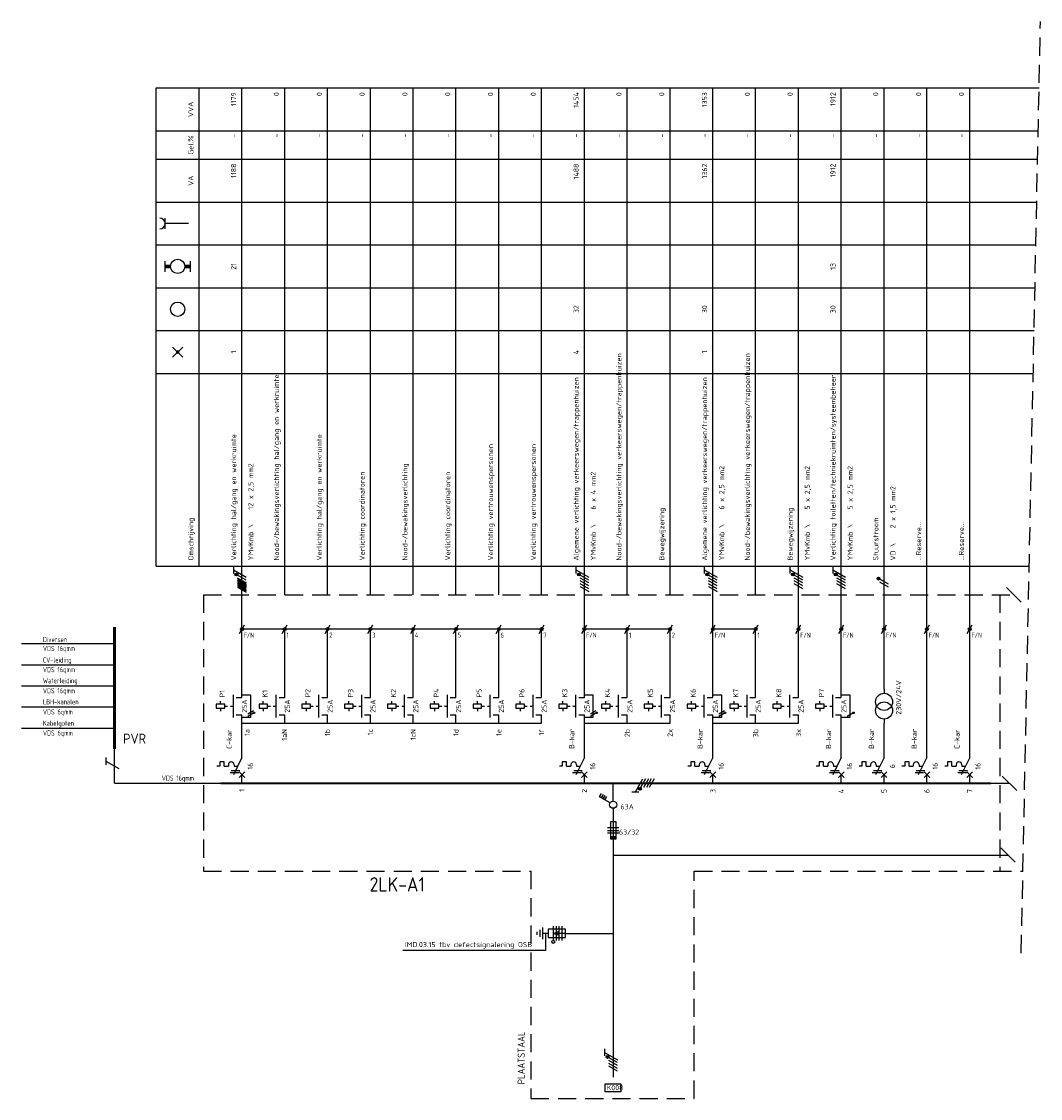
# Model space of a CAD drawing. Extents: x -1224 to 18134, y -20786 to 3554.
# Tile 44 of 88: x 1714 to 2071, y 926 to 1303. Entities that reach past the tile are written whole.
import ezdxf
from ezdxf.enums import TextEntityAlignment as Align

# ---------------------------------------------------------------- set-up
doc = ezdxf.new("R2010")
doc.units = 0
doc.linetypes.add('HIDDEN', pattern=[9.525, 6.35, -3.175])
doc.linetypes.add('STABI11', pattern=[2, 1, -1])
doc.layers.get('0').update_dxf_attribs({"linetype": 'CONTINUOUS'})
for name, color, linetype in [('E-principe', 3, 'CONTINUOUS'), ('E-tekst', 2, 'CONTINUOUS'), ('EL$1----', 3, 'CONTINUOUS'), ('EL$1----_1LK-A08', 3, 'CONTINUOUS'), ('EL$1----_2LK-A', 3, 'CONTINUOUS'), ('EL$1----_BGLK-A2', 3, 'CONTINUOUS'), ('kast', 1, 'CONTINUOUS')]:
    doc.layers.add(name, color=color, linetype=linetype)
doc.styles.add('BURO-018', font='ISO.shx', dxfattribs={"height": 1.8})
doc.styles.add('BURO-035', font='ISO.shx', dxfattribs={"height": 3.5})
doc.styles.add('BURO-050', font='ISO.shx', dxfattribs={"height": 5})
doc.styles.get("Standard").update_dxf_attribs({"font": 'iso.shx'})

# ---------------------------------------------------------------- blocks, each defined once
blk = doc.blocks.new('RAIL3')
at = {"color": 0, "linetype": 'Continuous'}
for p, q in [((-6, 0), (6, 0)), ((1.73, 3), (-0.87, -1.5)), ((2.98, 3), (0.48, 3))]:
    blk.add_line(p, q, dxfattribs=at)
blk = doc.blocks.new('E00515')
at = {"color": 0, "linetype": 'Continuous'}
for p, q in [((6, 1.5), (0, 1.5)), ((0, 1.5), (0, -1.5)), ((0, 0), (4, 0)), ((1.25, -2.5), (1.25, 2.5)), ((2.25, -2.5), (2.25, 2.5)), ((4, 0), (2.5, 0.5)), ((2.5, -0.5), (4, 0)), ((3.25, -2.5), (3.25, 2.5)), ((4.25, -2.5), (4.25, 2.5)), ((6, -1.5), (6, 1.5)), ((6, 0), (8, 0)), ((8, -2), (8, 2)), ((9, -1.25), (9, 1.25)), ((10, -0.5), (10, 0.5)), ((0, -1.5), (6, -1.5))]:
    blk.add_line(p, q, dxfattribs=at)
blk.add_circle((4.25, 3), 0.5, dxfattribs=at)
blk = doc.blocks.new('HL3')
at = {"color": 0, "linetype": 'Continuous'}
for p, q in [((-3, 6.98), (-3, 4.48)), ((-3, 5.73), (1.5, 3.13)), ((1.5, 2.13), (-1.5, 3.87)), ((1.5, 1.13), (-1.5, 2.87)), ((1.5, 0.13), (-1.5, 1.87)), ((1.5, -0.87), (-1.5, 0.87))]:
    blk.add_line(p, q, dxfattribs=at)
at = {"color": 0, "linetype": 'Continuous', "const_width": 0.5}
blk.add_lwpolyline([(-1.68, 4.12, 1), (-2.18, 4.12, 1)], format="xyb", close=True, dxfattribs=at)
at = {"color": 0, "linetype": 'Continuous'}
blk.add_circle((-1.93, 4.12), 0.5, dxfattribs=at)
blk = doc.blocks.new('0302A1_')
at = {"color": 0, "linetype": 'Continuous'}
blk.add_line((-0.87, -1.5), (0.87, 1.5), dxfattribs=at)
at = {"color": 0, "const_width": 0.5}
blk.add_lwpolyline([(-0.25, 0, 1), (0.25, 0, 1)], format="xyb", close=True, dxfattribs=at)
at = {"color": 0, "linetype": 'Continuous'}
blk.add_circle((0, 0), 0.5, dxfattribs=at)
blk = doc.blocks.new('00P')
at = {"color": 0, "linetype": 'Continuous'}
for p, q in [((0, 31), (3, 31)), ((3, 31), (3, 23)), ((3, 23), (0, 23))]:
    blk.add_line(p, q, dxfattribs=at)
blk = doc.blocks.new('L3')
at = {"color": 0, "linetype": 'Continuous'}
for p, q in [((-3, 75.98), (-3, 73.48)), ((-3, 74.73), (1.5, 72.13)), ((1.5, 71.13), (-1.5, 72.87)), ((1.5, 70.13), (-1.5, 71.87)), ((1.5, 69.13), (-1.5, 70.87)), ((1.5, 68.13), (-1.5, 69.87))]:
    blk.add_line(p, q, dxfattribs=at)
at = {"color": 0, "linetype": 'Continuous', "const_width": 0.5}
blk.add_lwpolyline([(-1.68, 73.12, 1), (-2.18, 73.12, 1)], format="xyb", close=True, dxfattribs=at)
at = {"color": 0, "linetype": 'Continuous'}
blk.add_circle((-1.93, 73.12), 0.5, dxfattribs=at)
blk = doc.blocks.new('B26')
at = {"color": 0, "linetype": 'Continuous'}
for p, q in [((0, 9), (0, 21)), ((0, 9), (-3, 3)), ((-7.75, 6), (-8.75, 6)), ((-7.75, 7.5), (-7.75, 6)), ((-6.25, 7.5), (-7.75, 7.5)), ((-6.25, 6), (-6.25, 7.5)), ((-6.25, 6), (-4.75, 6)), ((-4.75, 6.5), (-4.75, 6)), ((-3.75, 4.5), (-0.75, 4.5)), ((-2.75, 6.5), (-2.75, 6)), ((-2.75, 6), (-1.5, 6)), ((-1, 4), (1, 2)), ((-1, 2), (1, 4)), ((-4.125, 3.75), (-1.125, 3.75)), ((0, 0), (0, 3))]:
    blk.add_line(p, q, dxfattribs=at)
blk.add_arc((-3.75, 6.5), 1, 0, 180, dxfattribs=at)
at = {"color": 1, "style": 'BURO-018'}
blk.add_attdef('E_VRIJ1', (-3.548, 12), '', height=1.8, rotation=90, dxfattribs=at)
at = {"color": 1, "linetype": 'Continuous', "style": 'BURO-018'}
blk.add_attdef('E_IIA', text='', height=1.8, rotation=90, dxfattribs=at).set_placement((2, 6), align=Align.TOP_CENTER)
blk = doc.blocks.new('M2')
at = {"color": 0, "linetype": 'Continuous'}
for p, q in [((-3, 23), (-3, 31)), ((0, 30), (0, 33)), ((-6, 27.75), (-9, 27.75)), ((-9, 27.75), (-9, 26.25)), ((-7.5, 27.75), (-7.5, 28.75)), ((-6, 26.25), (-6, 27.75)), ((-6, 27.25), (-6, 27.25)), ((-2, 30), (0, 30)), ((-9, 26.25), (-6, 26.25)), ((-7.5, 26.25), (-7.5, 25.25)), ((-2, 24), (0, 24)), ((0, 21), (0, 24))]:
    blk.add_line(p, q, dxfattribs=at)
at = {"color": 0, "linetype": 'STABI11'}
blk.add_line((-6, 27), (-3, 27), dxfattribs=at)
at = {"color": 1, "linetype": 'Continuous', "style": 'BURO-018'}
blk.add_attdef('E_VRIJ1', (-6, 30), '', height=1.8, rotation=90, dxfattribs=at)
blk.add_attdef('E_IMS', text='', height=1.8, rotation=90, dxfattribs=at).set_placement((0, 27), align=Align.TOP_CENTER)
blk = doc.blocks.new('b1s')
at = {"color": 0, "linetype": 'Continuous'}
blk.add_line((0, 33), (0, 54), dxfattribs=at)
blk = doc.blocks.new('m1s')
at = {"color": 0, "linetype": 'Continuous'}
blk.add_line((0, 54), (0, 66), dxfattribs=at)
blk = doc.blocks.new('M13')
at = {"color": 0, "linetype": 'Continuous'}
for p, q in [((0, 33), (0, 31.5)), ((0, 22.5), (0, 21))]:
    blk.add_line(p, q, dxfattribs=at)
for centre in [(0, 28.5), (0, 25.5)]:
    blk.add_circle(centre, 3, dxfattribs=at)
at = {"color": 1, "linetype": 'Continuous', "style": 'BURO-018'}
blk.add_attdef('E_VRIJ1', (6, 24), '', height=1.8, rotation=90, dxfattribs=at)
blk = doc.blocks.new('m1')
at = {"color": 0, "linetype": 'Continuous'}
blk.add_line((0, 21), (0, 33), dxfattribs=at)
blk = doc.blocks.new('KOLNR1')
at = {"color": 0, "linetype": 'Continuous'}
for p, q in [((1.41, -1.41), (-1.41, 1.41)), ((-1.41, -1.41), (1.41, 1.41))]:
    blk.add_line(p, q, dxfattribs=at)
at = {"color": 0, "linetype": 'Continuous', "const_width": 0.5}
blk.add_lwpolyline([(-0.25, 0, 1), (0.25, 0, 1)], format="xyb", close=True, dxfattribs=at)
blk = doc.blocks.new('KOLNR3')
at = {"color": 0, "linetype": 'Continuous'}
blk.add_circle((0, 0), 2, dxfattribs=at)
blk = doc.blocks.new('KOLNR5')
at = {"color": 0, "linetype": 'Continuous'}
for p, q in [((-3.5, -1.5), (-3.5, 1.5)), ((3.5, 1.5), (3.5, -1.5))]:
    blk.add_line(p, q, dxfattribs=at)
at = {"color": 0, "linetype": 'Continuous', "const_width": 1}
for points in [[(-2, 0), (-3.5, 0)], [(2, 0), (3.5, 0)]]:
    blk.add_lwpolyline(points, dxfattribs=at)
at = {"color": 0, "linetype": 'Continuous'}
blk.add_circle((0, 0), 2, dxfattribs=at)
blk = doc.blocks.new('KOLNR6')
at = {"color": 0, "linetype": 'Continuous'}
for p, q in [((-3.5, -1.5), (-3.5, 1.5)), ((3, 0), (-3.5, 0))]:
    blk.add_line(p, q, dxfattribs=at)
blk.add_arc((-5, 0), 1.5, 270, 90, dxfattribs=at)
blk = doc.blocks.new('1P')
at = {"color": 0, "linetype": 'Continuous'}
blk.add_line((1.5, 0.87), (-1.5, -0.87), dxfattribs=at)

msp = doc.modelspace()

# ---------------------------------------------------------------- linework, layer by layer
at = {"layer": 'E-principe'}
for p, q in [((1746.18, 1084.77), (1713.58, 1084.78)), ((1746.18, 1077.38), (1713.58, 1077.38)), ((1746.18, 1069.98), (1713.58, 1069.99)), ((1746.18, 1062.59), (1713.58, 1062.59)), ((1746.18, 1055.19), (1713.58, 1055.2)), ((1746.18, 1036), (1843.3, 1036))]:
    msp.add_line(p, q, dxfattribs=at)
at = {"layer": 'E-principe', "const_width": 1}
msp.add_lwpolyline([(1746.18, 1048), (1746.18, 1090.73)], dxfattribs=at)
at = {"layer": 'EL$1----', "linetype": 'HIDDEN'}
msp.add_line((2063.86, 976.53), (2070.6, 1302.75), dxfattribs=at)
at = {"layer": 'EL$1----'}
for p, q in [((1789.3, 1107.87), (1792.3, 1106.13)), ((1789.3, 1107.46), (1792.3, 1105.73)), ((1789.3, 1107.15), (1792.3, 1105.42)), ((1789.3, 1106.87), (1792.3, 1105.13)), ((1789.3, 1106.46), (1792.3, 1104.73)), ((1789.3, 1106.15), (1792.3, 1104.42)), ((1789.3, 1105.46), (1792.3, 1103.73)), ((1789.3, 1105.06), (1792.3, 1103.33)), ((1789.3, 1104.66), (1792.3, 1102.92)), ((1909.3, 1104.87), (1912.3, 1103.13)), ((1954.3, 1104.87), (1957.3, 1103.13)), ((2063.79, 1099.47), (2058.72, 1104.53)), ((1805.8, 1090), (1790.8, 1090)), ((1820.8, 1090), (1805.8, 1090)), ((1835.8, 1090), (1820.8, 1090)), ((1865.8, 1090), (1835.8, 1090)), ((1880.8, 1090), (1865.8, 1090)), ((1895.8, 1090), (1880.8, 1090)), ((1940.8, 1090), (1910.8, 1090)), ((1970.8, 1090), (1955.8, 1090)), ((2062.3, 1033.47), (2057.23, 1038.53)), ((1920.89, 1027.23), (1920.89, 933.03)), ((1920.89, 1010.87), (2059.24, 1010.87)), ((2061.78, 1008.34), (2056.71, 1013.41)), ((1897.14, 983.44), (1897.14, 977.43)), ((1904.14, 983.44), (1920.89, 983.44)), ((1897.14, 977.43), (1847.14, 977.43))]:
    msp.add_line(p, q, dxfattribs=at)
at = {"layer": 'EL$1----', "linetype": 'Continuous'}
for p, q in [((2017.3, 1105.7), (2014.3, 1107.43)), ((2017.3, 1104.7), (2014.3, 1106.43)), ((1920.89, 1029.82), (1920.89, 1036)), ((2053.3, 1036), (2059.76, 1036)), ((1916.14, 1031.23), (1916.84, 1032.44)), ((1919.81, 1029.11), (1916.14, 1031.23)), ((1916.74, 1030.88), (1917.44, 1032.09)), ((1917.35, 1030.53), (1918.05, 1031.74)), ((1917.96, 1030.18), (1918.66, 1031.39)), ((1921.89, 1022.48), (1919.89, 1022.48)), ((1919.89, 1022.48), (1919.89, 1016.48)), ((1921.89, 1016.48), (1921.89, 1022.48)), ((1918.89, 1020.48), (1922.89, 1020.48)), ((1918.89, 1019.48), (1922.89, 1019.48)), ((1922.89, 1018.48), (1918.89, 1018.48)), ((1919.89, 1016.48), (1921.89, 1016.48)), ((1917.89, 943.01), (1917.89, 940.51)), ((1917.89, 941.76), (1922.39, 939.16)), ((1922.39, 938.16), (1919.39, 939.89)), ((1922.39, 937.16), (1919.39, 938.89)), ((1922.39, 936.16), (1919.39, 937.89)), ((1922.39, 935.16), (1919.39, 936.89))]:
    msp.add_line(p, q, dxfattribs=at)
at = {"layer": 'EL$1----', "linetype": 'Continuous', "const_width": 0.5}
for points in [[(2014.12, 1107.68, 1), (2013.62, 1107.68, 1)], [(1919.2, 940.14, 1), (1918.7, 940.14, 1)]]:
    msp.add_lwpolyline(points, format="xyb", close=True, dxfattribs=at)
at = {"layer": 'EL$1----', "linetype": 'Continuous'}
for centre, radius in [((2013.87, 1107.68), 0.5), ((1920.89, 1028.48), 1.25), ((1918.95, 940.14), 0.5)]:
    msp.add_circle(centre, radius, dxfattribs=at)
at = {"layer": 'EL$1----'}
for centre in [(1795.07, 1060.66), (1915.07, 1060.66), (1960.07, 1060.66), (2005.07, 1060.66)]:
    msp.add_circle(centre, 0.283, dxfattribs=at)
at = {"layer": 'EL$1----', "linetype": 'Continuous'}
msp.add_solid([(1919.89, 1016.48), (1919.89, 1017.48), (1921.89, 1016.48), (1921.89, 1017.48)], dxfattribs=at)
at = {"layer": 'EL$1----_1LK-A08', "color": 2}
for p, q in [((1918.04, 930.79), (1923.57, 930.79)), ((1918.04, 927.95), (1918.04, 930.79)), ((1923.57, 927.95), (1918.04, 927.95)), ((1923.57, 930.79), (1923.57, 927.95))]:
    msp.add_line(p, q, dxfattribs=at)
at = {"layer": 'EL$1----_2LK-A', "color": 1}
for p, q in [((1760.8, 1279.5), (2070.12, 1279.5)), ((1760.8, 1112), (1760.8, 1279.5)), ((1775.8, 1112), (1775.8, 1279.5)), ((1760.8, 1264.5), (2069.81, 1264.5)), ((1760.8, 1254.5), (2069.61, 1254.5)), ((1760.8, 1239.5), (2069.3, 1239.5)), ((1760.8, 1224.5), (2068.99, 1224.5)), ((1760.8, 1209.5), (2068.68, 1209.5)), ((1760.8, 1194.5), (2068.37, 1194.5)), ((1760.8, 1179.5), (2068.06, 1179.5)), ((1760.8, 1112), (2066.66, 1112))]:
    msp.add_line(p, q, dxfattribs=at)
at = {"layer": 'EL$1----_2LK-A'}
for p, q in [((1790.8, 1102), (1790.8, 1279.5)), ((1805.8, 1102), (1805.8, 1279.5)), ((1820.8, 1102), (1820.8, 1279.5)), ((1835.8, 1102), (1835.8, 1279.5)), ((1850.8, 1102), (1850.8, 1279.5)), ((1865.8, 1102), (1865.8, 1279.5)), ((1880.8, 1102), (1880.8, 1279.5)), ((1895.8, 1102), (1895.8, 1279.5)), ((1910.8, 1102), (1910.8, 1279.5)), ((1925.8, 1102), (1925.8, 1279.5)), ((1940.8, 1102), (1940.8, 1279.5)), ((1955.8, 1102), (1955.8, 1279.5)), ((1970.8, 1102), (1970.8, 1279.5)), ((1985.8, 1102), (1985.8, 1279.5)), ((2000.8, 1102), (2000.8, 1279.5)), ((2015.8, 1102), (2015.8, 1279.5)), ((2030.8, 1102), (2030.8, 1279.5)), ((2045.8, 1102), (2045.8, 1279.5)), ((1790.8, 1057), (1895.8, 1057)), ((1910.8, 1057), (1940.8, 1057)), ((1955.8, 1057), (1985.8, 1057))]:
    msp.add_line(p, q, dxfattribs=at)
at = {"layer": 'EL$1----_2LK-A', "color": 1, "linetype": 'HIDDEN'}
for q in [(2061.12, 1102), (1777.3, 1005.27)]:
    msp.add_line((1777.3, 1102), q, dxfattribs=at)
at = {"layer": 'EL$1----_2LK-A'}
for points in [[(1798.3, 1036, 0.7, 0.7, 0), (1783.3, 1036, 0.7, 0.7, 0)], [(1813.3, 1036, 0.7, 0.7, 0), (1798.3, 1036, 0.7, 0.7, 0)], [(1828.3, 1036, 0.7, 0.7, 0), (1813.3, 1036, 0.7, 0.7, 0)], [(1843.3, 1036, 0.7, 0.7, 0), (1828.3, 1036, 0.7, 0.7, 0)], [(1858.3, 1036, 0.7, 0.7, 0), (1843.3, 1036, 0.7, 0.7, 0)], [(1873.3, 1036, 0.7, 0.7, 0), (1858.3, 1036, 0.7, 0.7, 0)], [(1888.3, 1036, 0.7, 0.7, 0), (1873.3, 1036, 0.7, 0.7, 0)], [(1903.3, 1036, 0.7, 0.7, 0), (1888.3, 1036, 0.7, 0.7, 0)], [(1918.3, 1036, 0.7, 0.7, 0), (1903.3, 1036, 0.7, 0.7, 0)], [(1933.3, 1036, 0.7, 0.7, 0), (1918.3, 1036, 0.7, 0.7, 0)], [(1948.3, 1036, 0.7, 0.7, 0), (1933.3, 1036, 0.7, 0.7, 0)], [(1963.3, 1036, 0.7, 0.7, 0), (1948.3, 1036, 0.7, 0.7, 0)], [(1978.3, 1036, 0.7, 0.7, 0), (1963.3, 1036, 0.7, 0.7, 0)], [(1993.3, 1036, 0.7, 0.7, 0), (1978.3, 1036, 0.7, 0.7, 0)], [(2008.3, 1036, 0.7, 0.7, 0), (1993.3, 1036, 0.7, 0.7, 0)], [(2023.3, 1036, 0.7, 0.7, 0), (2008.3, 1036, 0.7, 0.7, 0)], [(2038.3, 1036, 0.7, 0.7, 0), (2023.3, 1036, 0.7, 0.7, 0)], [(2053.3, 1036, 0.7, 0.7, 0), (2038.3, 1036, 0.7, 0.7, 0)]]:
    msp.add_lwpolyline(points, format="xyseb", dxfattribs=at)
at = {"layer": 'EL$1----_BGLK-A2', "color": 1, "linetype": 'HIDDEN'}
msp.add_line((2056.31, 1102), (2056.31, 1005.27), dxfattribs=at)
at = {"layer": 'kast', "color": 1, "linetype": 'HIDDEN'}
for p, q in [((1777.3, 1005.27), (1892.04, 1005.27)), ((1949.29, 1005.27), (2064.46, 1005.27))]:
    msp.add_line(p, q, dxfattribs=at)
at = {"layer": 'kast', "linetype": 'HIDDEN'}
for p, q in [((1892.04, 1005.27), (1892.04, 925.61)), ((1949.29, 925.61), (1949.29, 1005.27)), ((1892.04, 925.61), (1949.29, 925.61))]:
    msp.add_line(p, q, dxfattribs=at)

# ---------------------------------------------------------------- block references
at = {"layer": 'E-principe', "rotation": 90}
msp.add_blockref('RAIL3', (1746.18, 1042), dxfattribs=at)
at = {"layer": 'EL$1----'}
for name, p in [('L3', (1790.8, 1036)), ('L3', (1910.8, 1036)), ('L3', (1955.8, 1036)), ('L3', (1985.8, 1036)), ('L3', (2000.8, 1036)), ('0302A1_', (1790.8, 1090)), ('0302A1_', (1805.8, 1090)), ('0302A1_', (1820.8, 1090)), ('0302A1_', (1835.8, 1090)), ('0302A1_', (1850.8, 1090)), ('0302A1_', (1865.8, 1090)), ('0302A1_', (1880.8, 1090)), ('0302A1_', (1895.8, 1090)), ('0302A1_', (1910.8, 1090)), ('0302A1_', (1925.8, 1090)), ('0302A1_', (1940.8, 1090)), ('0302A1_', (1955.8, 1090)), ('0302A1_', (1970.8, 1090)), ('0302A1_', (1985.8, 1090)), ('0302A1_', (2000.8, 1090)), ('0302A1_', (2015.8, 1090)), ('0302A1_', (2030.8, 1090)), ('0302A1_', (2045.8, 1090)), ('00P', (1790.8, 1036)), ('00P', (1910.8, 1036)), ('00P', (1955.8, 1036)), ('00P', (2000.8, 1036))]:
    msp.add_blockref(name, p, dxfattribs=at)
at = {"layer": 'EL$1----', "xscale": 0.6399999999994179, "yscale": 0.6399999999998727, "zscale": 0.6400000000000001}
for p in [(1793.88, 1060.75), (1793.88, 1059.97), (1913.88, 1060.75), (1913.88, 1059.97), (1958.88, 1060.75), (1958.88, 1059.97), (2003.88, 1059.97)]:
    msp.add_blockref('1P', p, dxfattribs=at)
at = {"layer": 'EL$1----', "color": 1, "rotation": 90}
msp.add_blockref('HL3', (1934.38, 1036), dxfattribs=at)
at = {"layer": 'EL$1----', "rotation": 180}
msp.add_blockref('E00515', (1904.14, 983.44), dxfattribs=at)
at = {"layer": 'EL$1----_2LK-A', "xscale": 1.25, "yscale": 1.25, "zscale": 1.25}
for name, p in [('KOLNR6', (1768.3, 1232)), ('KOLNR5', (1768.3, 1217)), ('KOLNR3', (1768.3, 1202)), ('KOLNR1', (1768.3, 1187))]:
    msp.add_blockref(name, p, dxfattribs=at)
at = {"layer": 'EL$1----_2LK-A'}
for name, p in [('m1s', (1790.8, 1036)), ('m1s', (1910.8, 1036)), ('m1s', (1955.8, 1036)), ('m1s', (1985.8, 1036)), ('m1s', (2000.8, 1036)), ('m1s', (2015.8, 1036)), ('m1s', (2030.8, 1036)), ('m1s', (2045.8, 1036)), ('b1s', (1790.8, 1036)), ('b1s', (1805.8, 1036)), ('b1s', (1820.8, 1036)), ('b1s', (1835.8, 1036)), ('b1s', (1850.8, 1036)), ('b1s', (1865.8, 1036)), ('b1s', (1880.8, 1036)), ('b1s', (1895.8, 1036)), ('b1s', (1910.8, 1036)), ('b1s', (1925.8, 1036)), ('b1s', (1940.8, 1036)), ('b1s', (1955.8, 1036)), ('b1s', (1970.8, 1036)), ('b1s', (1985.8, 1036)), ('b1s', (2000.8, 1036)), ('b1s', (2015.8, 1036)), ('b1s', (2030.8, 1036)), ('b1s', (2045.8, 1036)), ('m1', (2030.8, 1036)), ('m1', (2045.8, 1036))]:
    msp.add_blockref(name, p, dxfattribs=at)
for name, p, values in [('M2', (1790.8, 1036), {'E_IMS': '25A', 'E_VRIJ1': 'P1'}), ('M2', (1805.8, 1036), {'E_IMS': '25A', 'E_VRIJ1': 'K1'}), ('M2', (1820.8, 1036), {'E_IMS': '25A', 'E_VRIJ1': 'P2'}), ('M2', (1835.8, 1036), {'E_IMS': '25A', 'E_VRIJ1': 'P3'}), ('M2', (1850.8, 1036), {'E_IMS': '25A', 'E_VRIJ1': 'K2'}), ('M2', (1865.8, 1036), {'E_IMS': '25A', 'E_VRIJ1': 'P4'}), ('M2', (1880.8, 1036), {'E_IMS': '25A', 'E_VRIJ1': 'P5'}), ('M2', (1895.8, 1036), {'E_IMS': '25A', 'E_VRIJ1': 'P6'}), ('M2', (1910.8, 1036), {'E_IMS': '25A', 'E_VRIJ1': 'K3'}), ('M2', (1925.8, 1036), {'E_IMS': '25A', 'E_VRIJ1': 'K4'}), ('M2', (1940.8, 1036), {'E_IMS': '25A', 'E_VRIJ1': 'K5'}), ('M2', (1955.8, 1036), {'E_IMS': '25A', 'E_VRIJ1': 'K6'}), ('M2', (1970.8, 1036), {'E_IMS': '25A', 'E_VRIJ1': 'K7'}), ('M2', (1985.8, 1036), {'E_IMS': '25A', 'E_VRIJ1': 'K8'}), ('M2', (2000.8, 1036), {'E_IMS': '25A', 'E_VRIJ1': 'P7'}), ('M13', (2015.8, 1036), {'E_VRIJ1': '230V/24V'}), ('B26', (1790.8, 1036), {'E_IIA': '16', 'E_VRIJ1': 'C-kar'}), ('B26', (1910.8, 1036), {'E_IIA': '16', 'E_VRIJ1': 'B-kar'}), ('B26', (1955.8, 1036), {'E_IIA': '16', 'E_VRIJ1': 'B-kar'}), ('B26', (2000.8, 1036), {'E_IIA': '16', 'E_VRIJ1': 'B-kar'}), ('B26', (2015.8, 1036), {'E_IIA': '6', 'E_VRIJ1': 'B-kar'}), ('B26', (2030.8, 1036), {'E_IIA': '16', 'E_VRIJ1': 'B-kar'}), ('B26', (2045.8, 1036), {'E_IIA': '16', 'E_VRIJ1': 'C-kar'})]:
    msp.add_blockref(name, p, dxfattribs=at).add_auto_attribs(values)

# ---------------------------------------------------------------- texts
at = {"layer": 'E-principe', "color": 2, "style": 'BURO-035'}
msp.add_text('PVR', height=3.5, dxfattribs=at).set_placement((1749.18, 1049.88))
at = {"layer": 'E-tekst', "color": 1, "width": 0.8}
for s, p in [('Diversen', (1721.08, 1085.43)), ('F/N', (1791.42, 1086.97)), ('1', (1806.42, 1086.97)), ('2', (1821.42, 1086.97)), ('3', (1836.42, 1086.97)), ('4 ', (1851.42, 1086.97)), ('5', (1866.42, 1086.97)), ('6', (1881.42, 1086.97)), ('7', (1896.42, 1086.97)), ('F/N', (1911.42, 1086.97)), ('1', (1926.42, 1086.97)), ('2', (1941.42, 1086.97)), ('F/N', (1956.42, 1086.97)), ('1', (1971.42, 1086.97)), ('F/N', (1986.42, 1086.97)), ('F/N', (2001.42, 1086.97)), ('F/N', (2016.42, 1086.97)), ('F/N', (2031.42, 1086.97)), ('F/N', (2046.42, 1086.97)), ('VDS 16qmm', (1721.08, 1082.29)), ('CV-leiding', (1721.08, 1078.27)), ('VDS 16qmm', (1721.08, 1074.89)), ('Waterleiding', (1721.08, 1071.03)), ('VDS 16qmm', (1721.08, 1067.5)), ('LBH-kanalen', (1721.08, 1063.63)), ('VDS 6qmm', (1721.08, 1060.1)), ('Kabelgoten', (1721.08, 1056.13)), ('VDS 6qmm', (1721.08, 1052.71)), ('VDS 16qmm', (1762.73, 1036.91))]:
    msp.add_text(s, height=1.8, dxfattribs=at).set_placement(p)
at = {"layer": 'EL$1----', "color": 1, "style": 'BURO-018'}
msp.add_text('63A', height=1.8, dxfattribs=at).set_placement((1925.78, 1028.65), align=Align.TOP_CENTER)
msp.add_text('63/32', height=1.8, dxfattribs=at).set_placement((1929.98, 1019.79), align=Align.TOP_RIGHT)
msp.add_text('IMD.03.15 tbv defectsignalering OSB', height=1.8, dxfattribs=at).set_placement((1847.92, 978.6))
msp.add_text('K008', height=1.8, dxfattribs=at).set_placement((1918.58, 930.3), align=Align.TOP_LEFT)
at = {"layer": 'EL$1----_2LK-A', "color": 1, "style": 'BURO-018'}
for s, p in [('1179', (1788.8, 1278)), ('0', (1803.8, 1278)), ('0', (1818.8, 1278)), ('0', (1833.8, 1278)), ('0', (1848.8, 1278)), ('0', (1863.8, 1278)), ('0', (1878.8, 1278)), ('0', (1893.8, 1278)), ('1454', (1908.8, 1278)), ('0', (1923.8, 1278)), ('0', (1938.8, 1278)), ('1353', (1953.8, 1278)), ('0', (1968.8, 1278)), ('0', (1983.8, 1278)), ('1912', (1998.8, 1278)), ('0', (2013.8, 1278)), ('0', (2028.8, 1278)), ('0', (2043.8, 1278)), ('-', (1788.8, 1263.5)), ('-', (1803.8, 1263.5)), ('-', (1818.8, 1263.5)), ('-', (1833.8, 1263.5)), ('-', (1848.8, 1263.5)), ('-', (1863.8, 1263.5)), ('-', (1878.8, 1263.5)), ('-', (1893.8, 1263.5)), ('-', (1908.8, 1263.5)), ('-', (1923.8, 1263.5)), ('-', (1938.8, 1263.5)), ('-', (1953.8, 1263.5)), ('-', (1968.8, 1263.5)), ('-', (1983.8, 1263.5)), ('-', (1998.8, 1263.5)), ('-', (2013.8, 1263.5)), ('-', (2028.8, 1263.5)), ('-', (2043.8, 1263.5)), ('1188', (1788.8, 1253)), ('1488', (1908.8, 1253)), ('1362', (1953.8, 1253)), ('1912', (1998.8, 1253))]:
    msp.add_text(s, height=1.8, rotation=90, dxfattribs=at).set_placement(p, align=Align.RIGHT)
for s, p in [('VVA', (1773.8, 1272)), ('Gel.%', (1773.8, 1259.5)), ('VA', (1773.8, 1247)), ('21', (1788.8, 1217)), ('13', (1998.8, 1217)), ('32', (1908.8, 1202)), ('30', (1953.8, 1202)), ('30', (1998.8, 1202)), ('1', (1788.8, 1187)), ('4', (1908.8, 1187)), ('1', (1953.8, 1187))]:
    msp.add_text(s, height=1.8, rotation=90, dxfattribs=at).set_placement(p, align=Align.CENTER)
for s, p in [('Nood-/bewakingsverlichting verkeerswegen/trappenhuizen', (1923.8, 1114)), ('Nood-/bewakingsverlichting verkeerswegen/trappenhuizen', (1968.8, 1114)), ('Nood-/bewakingsverlichting hal/gang en werkruimte', (1803.8, 1114)), ('Algemene verlichting verkeerswegen/trappenhuizen', (1908.8, 1114)), ('Algemene verlichting verkeerswegen/trappenhuizen', (1953.8, 1114)), ('Verlichting toiletten/techniekruimten/systeembeheer', (1998.8, 1114)), ('Verlichting hal/gang en werkruimte', (1788.8, 1114)), ('Verlichting hal/gang en werkruimte', (1818.8, 1114)), ('Verlichting vertrouwenspersonen', (1878.8, 1114)), ('Verlichting vertrouwenspersonen', (1893.8, 1114)), ('Nood-/bewakingsverlichting', (1848.8, 1114)), ('Verlichting coordinatoren', (1833.8, 1114)), ('Verlichting coordinatoren', (1863.8, 1114)), ('YMvKmb \\    12 x 2,5 mm2', (1794.8, 1114)), ('YMvKmb \\    6 x 4 mm2', (1914.8, 1114)), ('YMvKmb \\    6 x 2,5 mm2', (1959.8, 1114)), ('YMvKmb \\    5 x 2,5 mm2', (1989.8, 1114)), ('YMvKmb \\    5 x 2,5 mm2', (2004.8, 1114)), ('Bewegwijzering', (1938.8, 1114)), ('Bewegwijzering', (1983.8, 1114)), ('VD \\    2 x 1,5 mm2', (2019.8, 1114)), ('Omschrijving', (1773.8, 1114)), ('Stuurstroom', (2013.8, 1114)), ('...Reserve...', (2028.8, 1114)), ('...Reserve...', (2043.8, 1114))]:
    msp.add_text(s, height=1.8, rotation=90, dxfattribs=at).set_placement(p)
for s, p in [('1a', (1792.65, 1055)), ('1aN', (1805.7, 1055)), ('1b', (1820.8, 1055)), ('1c', (1835.8, 1055)), ('1cN', (1850.8, 1055)), ('1d', (1865.8, 1055)), ('1e', (1880.8, 1055)), ('1f', (1895.8, 1055)), ('2b', (1925.8, 1055)), ('2x', (1940.8, 1055)), ('3b', (1970.8, 1055)), ('3x', (1985.8, 1055)), ('1', (1790.8, 1034)), ('2', (1910.8, 1034)), ('3', (1955.8, 1034)), ('4', (2000.8, 1034)), ('5', (2015.8, 1034)), ('6', (2030.8, 1034)), ('7', (2045.8, 1034))]:
    msp.add_text(s, height=1.8, rotation=90, dxfattribs=at).set_placement(p, align=Align.MIDDLE_RIGHT)
at = {"layer": 'kast', "color": 2, "style": 'BURO-050'}
msp.add_text('2LK-A1', height=5, dxfattribs=at).set_placement((1854.91, 1000.57), align=Align.MIDDLE_RIGHT)
at = {"layer": 'kast', "color": 2, "linetype": 'HIDDEN', "style": 'BURO-018'}
msp.add_text('PLAATSTAAL', height=2.5, rotation=90, dxfattribs=at).set_placement((1888.68, 949.06), align=Align.MIDDLE_RIGHT)

doc.saveas('drawing.dxf')
